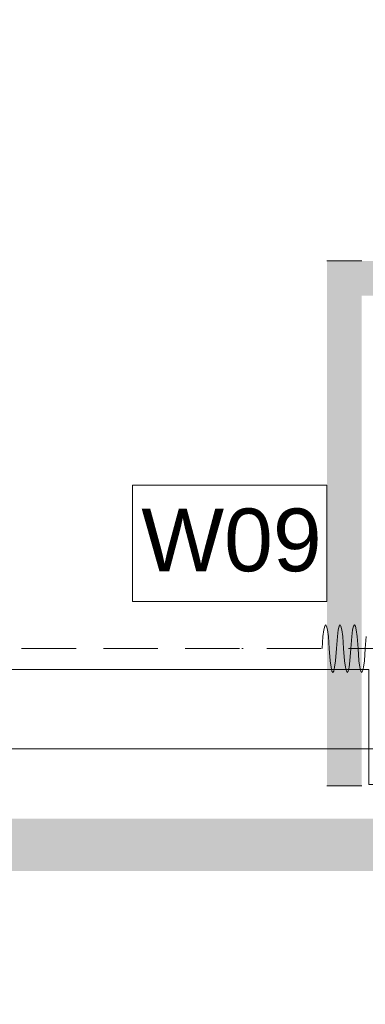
# Model space of a CAD drawing. Header units: millimetres. Extents: x -850 to 154668, y -80411 to 71019.
# Tile 148 of 236: x 37700 to 38690, y 29345 to 32168. Entities that reach past the tile are written whole.
import ezdxf

# ---------------------------------------------------------------- set-up
doc = ezdxf.new("R2010")
doc.units = ezdxf.units.MM
doc.header["$MEASUREMENT"] = 0
doc.linetypes.add('B0602', pattern=[312.5, 0, -312.5])
doc.linetypes.add('B0701', pattern=[234.119993, 155.999994, -78.119999])
for name, color, linetype in [('Info Wandafwerking aanduiding', 7, 'Continuous'), ('New_72 VI kastenwanden', 7, 'Continuous'), ('New_Info Wandafwerking aanduiding', 7, 'Continuous'), ('New_Info Wandafwerking aanduiding Doorsnede-arcering', 7, 'Continuous'), ('New_Z Ruimtefuncties Zone omranding', 7, 'Continuous')]:
    doc.layers.add(name, color=color, linetype=linetype)
doc.styles.add('GENERATED_STYLE_1', font='arial.ttf')

# ---------------------------------------------------------------- blocks, each defined once
blk = doc.blocks.new('Wall_747_1', base_point=(38580, 29971.5))
at = {"layer": 'New_Info Wandafwerking aanduiding Doorsnede-arcering', "linetype": 'Continuous', "lineweight": 0, "true_color": 0x0ba833}
for points in [[(38680, 31376.7), (38580, 31476.7), (38580, 31376.7)], [(38680, 31476.7), (38580, 31476.7), (38680, 31376.7)], [(38580, 31376.7), (38580, 29971.5), (38680, 29971.5), (38680, 31376.7)]]:
    blk.add_hatch(color=104, dxfattribs=at).paths.add_polyline_path(points)
at = {"layer": 'New_Info Wandafwerking aanduiding', "color": 9, "linetype": 'Continuous', "lineweight": 0, "flags": 128}
for points in [[(38580, 31476.7), (38680, 31476.7)], [(38580, 29971.5), (38680, 29971.5)]]:
    blk.add_lwpolyline(points, dxfattribs=at)
blk = doc.blocks.new('Wall_751_1', base_point=(30965.6, 29876.7))
at = {"layer": 'New_Info Wandafwerking aanduiding Doorsnede-arcering', "linetype": 'Continuous', "lineweight": 0, "true_color": 0x99a3a6}
blk.add_hatch(color=253, dxfattribs=at).paths.add_polyline_path([(30965, 29726.7), (47275.4, 29726.7), (47275.4, 29876.7), (30965.6, 29876.7)])
blk = doc.blocks.new('Wall_811_1', base_point=(38580, 31476.7))
at = {"layer": 'New_Info Wandafwerking aanduiding Doorsnede-arcering', "linetype": 'Continuous', "lineweight": 0, "true_color": 0x0ba833}
blk.add_hatch(color=104, dxfattribs=at).paths.add_polyline_path([(38680, 31376.7), (38820.1, 31376.7), (38820.1, 31476.7), (38680, 31476.7)])
blk = doc.blocks.new('Curtain #1580_3')
at = {"layer": 'New_72 VI kastenwanden', "color": 255, "linetype": 'B0602', "lineweight": 0}
blk.add_line((0, 0), (8377.2, 0), dxfattribs=at)
at = {"layer": 'New_72 VI kastenwanden', "color": 255, "linetype": 'B0701', "lineweight": 0}
blk.add_line((0, 0), (8377.2, 0), dxfattribs=at)
at = {"layer": 'New_72 VI kastenwanden', "color": 7, "linetype": 'Continuous', "lineweight": 0, "flags": 128}
blk.add_lwpolyline([(6606.1, -34.8), (6603.5, 0), (6600.9, 34.8), (6598.3, 53.5), (6595.8, 64.6), (6593.2, 68.2), (6590.6, 64.6), (6588, 53.5), (6585.4, 34.8), (6582.9, 0), (6580.3, -34.8), (6577.7, -53.5), (6575.1, -64.6), (6572.6, -68.2), (6570, -64.6), (6567.4, -53.5), (6564.8, -34.8), (6562.2, 0), (6559.7, 34.8), (6557.1, 53.5), (6554.5, 64.6), (6551.9, 68.2), (6549.4, 64.6), (6546.8, 53.5), (6544.2, 34.8), (6541.6, 0), (6539, -34.8), (6536.5, -53.5), (6533.9, -64.6), (6531.3, -68.2), (6528.7, -64.6), (6526.1, -53.5), (6523.6, -34.8), (6521, 0), (6518.4, 34.8), (6515.8, 53.5), (6513.3, 64.6), (6510.7, 68.2), (6508.1, 64.6), (6505.5, 53.5), (6502.9, 34.8), (6500.4, 0), (6497.8, -34.8), (6495.2, -53.5), (6492.6, -64.6), (6490.1, -68.2), (6487.5, -64.6), (6484.9, -53.5), (6482.3, -34.8), (6479.7, 0)], dxfattribs=at)

msp = doc.modelspace()

# ---------------------------------------------------------------- linework, layer by layer
at = {"layer": 'Info Wandafwerking aanduiding', "color": 9, "linetype": 'Continuous', "lineweight": 0, "flags": 128}
msp.add_lwpolyline([(38023.1, 30833), (38580, 30833), (38580, 30500.1), (38023.1, 30500.1)], close=True, dxfattribs=at)
at = {"layer": 'New_Z Ruimtefuncties Zone omranding', "color": 41, "linetype": 'Continuous', "lineweight": 0, "true_color": 0xffdd55, "flags": 128}
msp.add_lwpolyline([(31099.6, 40683.4), (25750.6, 40684), (25751.5, 36010), (25751.5, 26510), (25750.7, 26510), (25750.7, 26310), (47275.4, 26304), (47275.4, 29976.7), (41640, 29976.5), (41640, 30000), (40840.2, 30000), (40840.2, 29975), (38700, 29975), (38700, 30304.9), (31450.3, 30305), (31450.9, 38644.9), (31101.1, 38645)], close=True, dxfattribs=at)
at = {"layer": 'New_Z Ruimtefuncties Zone omranding', "color": 40, "linetype": 'Continuous', "lineweight": 0, "true_color": 0xffce00, "flags": 128}
msp.add_lwpolyline([(31450.3, 30305), (37500.3, 30305), (37500.3, 30077.1), (42274.9, 30077), (42275.4, 38644.6), (31450.3, 38645.2)], close=True, dxfattribs=at)

# ---------------------------------------------------------------- block references
at = {"layer": 'New_72 VI kastenwanden', "color": 1, "linetype": 'Continuous', "lineweight": 0, "xscale": -1, "zscale": 1000, "rotation": 180}
msp.add_blockref('Curtain #1580_3', (32086.4, 30364.8), dxfattribs=at)
at = {"layer": 'New_Info Wandafwerking aanduiding', "color": 1, "lineweight": 0}
for name, p in [('Wall_747_1', (38580, 29971.5)), ('Wall_811_1', (38580, 31476.7)), ('Wall_751_1', (30965.6, 29876.7))]:
    msp.add_blockref(name, p, dxfattribs=at)

# ---------------------------------------------------------------- texts
at = {"layer": 'Info Wandafwerking aanduiding', "color": 2, "linetype": 'Continuous', "lineweight": 0, "insert": (38048.1, 30583.9), "char_height": 180, "attachment_point": 7, "style": 'GENERATED_STYLE_1'}
msp.add_mtext('\\A1;{\\pql;\\fArial|b0|i0|c0|p38;W09}', dxfattribs=at)

doc.saveas('drawing.dxf')
